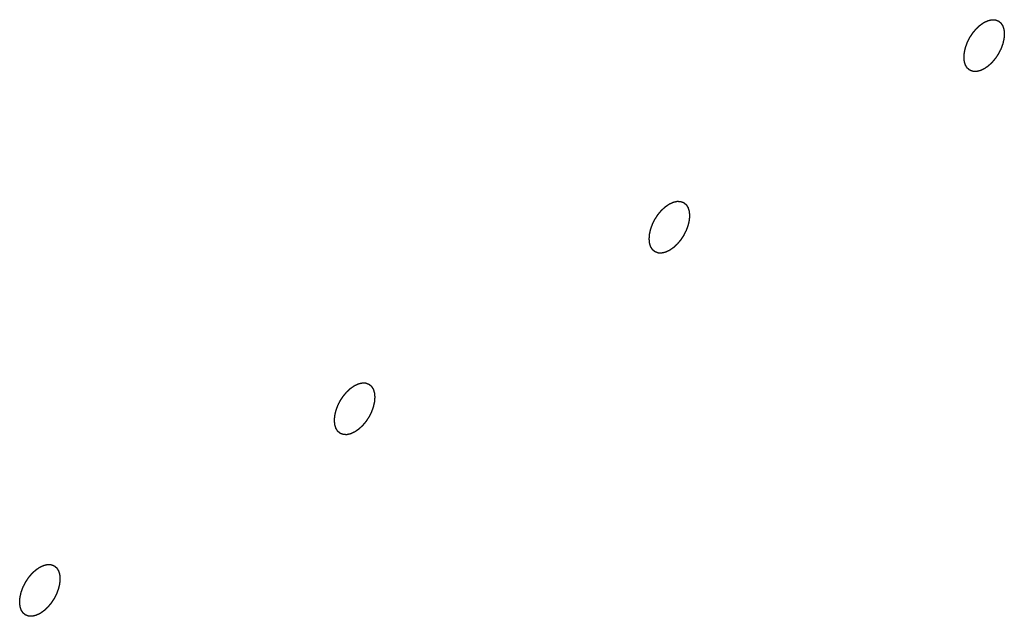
# Model space of a CAD drawing. Header units: inches. Extents: x 5 to 265, y 5 to 171.
# Tile 98 of 212: x 212.682 to 213.235, y 77.162 to 77.498. Entities that reach past the tile are written whole.
import ezdxf

# ---------------------------------------------------------------- set-up
doc = ezdxf.new("R2010")
doc.units = ezdxf.units.IN
doc.header["$LTSCALE"] = 14.96
doc.header["$MEASUREMENT"] = 0
doc.linetypes.add('HIDDEN', pattern=[0.2, 0.1, -0.1])
doc.layers.add('08_ALL_COSMETICS', color=7, linetype='CONTINUOUS')

msp = doc.modelspace()

# ---------------------------------------------------------------- linework, layer by layer
at = {"layer": '08_ALL_COSMETICS', "color": 7, "linetype": 'HIDDEN'}
for points in [[(213.22405, 77.49619), (213.22442, 77.49636), (213.22497, 77.49661), (213.22561, 77.49691), (213.22597, 77.49708), (213.22625, 77.49723), (213.22651, 77.49726), (213.22687, 77.49735), (213.22731, 77.49745), (213.22775, 77.49755), (213.2281, 77.49763), (213.22837, 77.49771), (213.2286, 77.49768), (213.22893, 77.49767), (213.22934, 77.49765), (213.22974, 77.49764), (213.23007, 77.49762), (213.23032, 77.49764), (213.23053, 77.49753), (213.23082, 77.49744), (213.23118, 77.4973), (213.23155, 77.49717), (213.23183, 77.49706), (213.23206, 77.497), (213.23222, 77.49683), (213.23246, 77.49664), (213.23275, 77.4964), (213.23305, 77.49616), (213.23327, 77.49596), (213.23347, 77.49584), (213.23358, 77.49561), (213.23376, 77.49534), (213.23397, 77.495), (213.23419, 77.49466), (213.23436, 77.49438), (213.23451, 77.49419), (213.23457, 77.49391), (213.23469, 77.49357), (213.23482, 77.49314), (213.23496, 77.49271), (213.23506, 77.49236), (213.23516, 77.49212), (213.23517, 77.4918), (213.23521, 77.4914), (213.23525, 77.49088), (213.2353, 77.49037), (213.23533, 77.48996), (213.23538, 77.48966), (213.23533, 77.48932), (213.2353, 77.48888), (213.23526, 77.48832), (213.23521, 77.48777), (213.23517, 77.48733), (213.23516, 77.487), (213.23507, 77.48664), (213.23497, 77.48618), (213.23483, 77.48559), (213.23466, 77.48489), (213.23454, 77.48419), (213.23424, 77.48347), (213.234, 77.48276), (213.23373, 77.48205), (213.2335, 77.48133), (213.23311, 77.48063), (213.23277, 77.47992), (213.2324, 77.47922), (213.23207, 77.47849), (213.23162, 77.47786), (213.2312, 77.4772), (213.23077, 77.47656), (213.23036, 77.47588), (213.22985, 77.47533), (213.22937, 77.47473), (213.22888, 77.47416), (213.22841, 77.47355), (213.22787, 77.47309), (213.22734, 77.47259), (213.2269, 77.47218), (213.22655, 77.47186), (213.22629, 77.47159), (213.22601, 77.47142), (213.22564, 77.47116), (213.22498, 77.47071), (213.22442, 77.47032), (213.22405, 77.47006)], [(213.22405, 77.47006), (213.22368, 77.46989), (213.22314, 77.46964), (213.22249, 77.46933), (213.22213, 77.46917), (213.22185, 77.46902), (213.22159, 77.46898), (213.22124, 77.4689), (213.2208, 77.4688), (213.22036, 77.46869), (213.22001, 77.46862), (213.21973, 77.46854), (213.2195, 77.46857), (213.21917, 77.46857), (213.21877, 77.46859), (213.21836, 77.4686), (213.21804, 77.46862), (213.21778, 77.46861), (213.21757, 77.46871), (213.21728, 77.46881), (213.21692, 77.46895), (213.21656, 77.46908), (213.21627, 77.46919), (213.21604, 77.46925), (213.21588, 77.46942), (213.21564, 77.4696), (213.21535, 77.46985), (213.21506, 77.47009), (213.21483, 77.47029), (213.21464, 77.47041), (213.21452, 77.47064), (213.21434, 77.47091), (213.21413, 77.47125), (213.21391, 77.47159), (213.21374, 77.47187), (213.21359, 77.47206), (213.21353, 77.47234), (213.21342, 77.47267), (213.21329, 77.47311), (213.21315, 77.47353), (213.21305, 77.47388), (213.21295, 77.47413), (213.21294, 77.47445), (213.21289, 77.47485), (213.21285, 77.47537), (213.2128, 77.47588), (213.21277, 77.47629), (213.21272, 77.47658), (213.21277, 77.47693), (213.2128, 77.47737), (213.21285, 77.47792), (213.21289, 77.47848), (213.21293, 77.47892), (213.21294, 77.47925), (213.21304, 77.47961), (213.21314, 77.48007), (213.21327, 77.48066), (213.21344, 77.48136), (213.21356, 77.48206), (213.21386, 77.48278), (213.21411, 77.48349), (213.21438, 77.4842), (213.2146, 77.48491), (213.21499, 77.48562), (213.21534, 77.48633), (213.2157, 77.48703), (213.21603, 77.48776), (213.21648, 77.48839), (213.2169, 77.48905), (213.21734, 77.48969), (213.21774, 77.49037), (213.21825, 77.49092), (213.21873, 77.49151), (213.21922, 77.49209), (213.21969, 77.4927), (213.22023, 77.49316), (213.22076, 77.49366), (213.2212, 77.49407), (213.22155, 77.49439), (213.22181, 77.49465), (213.2221, 77.49483), (213.22247, 77.49509), (213.22312, 77.49554), (213.22368, 77.49593), (213.22405, 77.49619)], [(213.04728, 77.368), (213.04691, 77.36783), (213.04636, 77.36758), (213.04572, 77.36727), (213.04535, 77.36711), (213.04507, 77.36696), (213.04481, 77.36692), (213.04446, 77.36684), (213.04402, 77.36674), (213.04358, 77.36663), (213.04323, 77.36656), (213.04296, 77.36648), (213.04272, 77.36651), (213.04239, 77.36651), (213.04199, 77.36653), (213.04158, 77.36654), (213.04126, 77.36656), (213.04101, 77.36655), (213.0408, 77.36665), (213.04051, 77.36675), (213.04015, 77.36689), (213.03978, 77.36702), (213.0395, 77.36713), (213.03926, 77.36719), (213.0391, 77.36736), (213.03886, 77.36754), (213.03858, 77.36779), (213.03828, 77.36803), (213.03805, 77.36823), (213.03786, 77.36835), (213.03775, 77.36858), (213.03757, 77.36884), (213.03735, 77.36919), (213.03713, 77.36953), (213.03696, 77.36981), (213.03682, 77.37), (213.03675, 77.37027), (213.03664, 77.37061), (213.03651, 77.37105), (213.03637, 77.37147), (213.03627, 77.37182), (213.03617, 77.37206), (213.03616, 77.37239), (213.03612, 77.37279), (213.03607, 77.37331), (213.03602, 77.37381), (213.03599, 77.37423), (213.03595, 77.37452), (213.03599, 77.37487), (213.03602, 77.37531), (213.03607, 77.37586), (213.03611, 77.37642), (213.03615, 77.37686), (213.03616, 77.37719), (213.03626, 77.37755), (213.03636, 77.37801), (213.03649, 77.3786), (213.03666, 77.3793), (213.03679, 77.38), (213.03708, 77.38072), (213.03733, 77.38143), (213.0376, 77.38214), (213.03782, 77.38285), (213.03822, 77.38356), (213.03856, 77.38427), (213.03893, 77.38497), (213.03925, 77.3857), (213.03971, 77.38633), (213.04013, 77.38699), (213.04056, 77.38763), (213.04096, 77.38831), (213.04147, 77.38886), (213.04195, 77.38945), (213.04244, 77.39002), (213.04292, 77.39064), (213.04346, 77.3911), (213.04398, 77.3916), (213.04442, 77.39201), (213.04478, 77.39233), (213.04503, 77.39259), (213.04532, 77.39277), (213.04569, 77.39303), (213.04634, 77.39348), (213.0469, 77.39387), (213.04728, 77.39413)], [(213.04728, 77.39413), (213.04764, 77.3943), (213.04819, 77.39455), (213.04883, 77.39485), (213.0492, 77.39501), (213.04948, 77.39517), (213.04974, 77.3952), (213.05009, 77.39529), (213.05053, 77.39539), (213.05097, 77.39549), (213.05132, 77.39556), (213.05159, 77.39565), (213.05183, 77.39562), (213.05216, 77.39561), (213.05256, 77.39559), (213.05297, 77.39558), (213.05329, 77.39556), (213.05354, 77.39558), (213.05375, 77.39547), (213.05404, 77.39538), (213.0544, 77.39524), (213.05477, 77.39511), (213.05505, 77.39499), (213.05529, 77.39494), (213.05545, 77.39477), (213.05569, 77.39458), (213.05597, 77.39434), (213.05627, 77.3941), (213.0565, 77.3939), (213.05669, 77.39378), (213.0568, 77.39355), (213.05698, 77.39328), (213.0572, 77.39293), (213.05742, 77.3926), (213.05759, 77.39232), (213.05773, 77.39213), (213.0578, 77.39185), (213.05791, 77.39151), (213.05804, 77.39108), (213.05818, 77.39065), (213.05828, 77.3903), (213.05838, 77.39006), (213.05839, 77.38974), (213.05843, 77.38934), (213.05848, 77.38882), (213.05853, 77.38831), (213.05856, 77.3879), (213.0586, 77.3876), (213.05856, 77.38726), (213.05853, 77.38682), (213.05848, 77.38626), (213.05844, 77.38571), (213.0584, 77.38526), (213.05839, 77.38494), (213.05829, 77.38458), (213.05819, 77.38411), (213.05806, 77.38353), (213.05789, 77.38283), (213.05776, 77.38213), (213.05747, 77.38141), (213.05722, 77.3807), (213.05695, 77.37999), (213.05673, 77.37927), (213.05633, 77.37857), (213.05599, 77.37786), (213.05562, 77.37716), (213.0553, 77.37643), (213.05484, 77.3758), (213.05442, 77.37514), (213.05399, 77.3745), (213.05359, 77.37382), (213.05308, 77.37326), (213.0526, 77.37267), (213.05211, 77.3721), (213.05163, 77.37149), (213.05109, 77.37103), (213.05057, 77.37053), (213.05013, 77.37012), (213.04977, 77.3698), (213.04952, 77.36953), (213.04923, 77.36936), (213.04886, 77.36909), (213.04821, 77.36865), (213.04765, 77.36826), (213.04728, 77.368)], [(212.8705, 77.29207), (212.87087, 77.29224), (212.87141, 77.29249), (212.87206, 77.29279), (212.87242, 77.29295), (212.8727, 77.29311), (212.87296, 77.29314), (212.87331, 77.29323), (212.87375, 77.29333), (212.87419, 77.29343), (212.87454, 77.2935), (212.87482, 77.29359), (212.87505, 77.29356), (212.87538, 77.29355), (212.87578, 77.29353), (212.87619, 77.29352), (212.87651, 77.2935), (212.87677, 77.29352), (212.87698, 77.29341), (212.87727, 77.29331), (212.87763, 77.29318), (212.87799, 77.29305), (212.87828, 77.29293), (212.87851, 77.29288), (212.87867, 77.29271), (212.87891, 77.29252), (212.8792, 77.29228), (212.87949, 77.29204), (212.87972, 77.29184), (212.87991, 77.29171), (212.88003, 77.29149), (212.88021, 77.29122), (212.88042, 77.29087), (212.88064, 77.29053), (212.88081, 77.29025), (212.88096, 77.29007), (212.88102, 77.28979), (212.88113, 77.28945), (212.88127, 77.28902), (212.8814, 77.28859), (212.8815, 77.28824), (212.8816, 77.288), (212.88161, 77.28768), (212.88166, 77.28727), (212.8817, 77.28676), (212.88175, 77.28625), (212.88178, 77.28584), (212.88183, 77.28554), (212.88178, 77.2852), (212.88175, 77.28476), (212.8817, 77.2842), (212.88166, 77.28365), (212.88162, 77.2832), (212.88161, 77.28288), (212.88151, 77.28252), (212.88141, 77.28205), (212.88128, 77.28147), (212.88111, 77.28076), (212.88099, 77.28007), (212.88069, 77.27935), (212.88044, 77.27864), (212.88017, 77.27793), (212.87995, 77.27721), (212.87956, 77.27651), (212.87921, 77.2758), (212.87885, 77.2751), (212.87852, 77.27437), (212.87807, 77.27374), (212.87765, 77.27308), (212.87721, 77.27244), (212.87681, 77.27176), (212.8763, 77.2712), (212.87582, 77.27061), (212.87533, 77.27004), (212.87486, 77.26943), (212.87432, 77.26897), (212.87379, 77.26847), (212.87335, 77.26806), (212.873, 77.26774), (212.87274, 77.26747), (212.87245, 77.2673), (212.87208, 77.26703), (212.87143, 77.26659), (212.87087, 77.2662), (212.8705, 77.26594)], [(212.8705, 77.26594), (212.87013, 77.26577), (212.86958, 77.26552), (212.86894, 77.26521), (212.86858, 77.26505), (212.8683, 77.2649), (212.86804, 77.26486), (212.86768, 77.26477), (212.86725, 77.26468), (212.8668, 77.26457), (212.86645, 77.2645), (212.86618, 77.26441), (212.86595, 77.26445), (212.86562, 77.26445), (212.86521, 77.26447), (212.86481, 77.26448), (212.86448, 77.2645), (212.86423, 77.26449), (212.86402, 77.26459), (212.86373, 77.26469), (212.86337, 77.26483), (212.863, 77.26496), (212.86272, 77.26507), (212.86249, 77.26513), (212.86233, 77.2653), (212.86209, 77.26548), (212.8618, 77.26573), (212.8615, 77.26597), (212.86128, 77.26617), (212.86108, 77.26629), (212.86097, 77.26652), (212.86079, 77.26678), (212.86058, 77.26713), (212.86036, 77.26747), (212.86019, 77.26775), (212.86004, 77.26794), (212.85998, 77.26821), (212.85986, 77.26855), (212.85973, 77.26899), (212.85959, 77.26941), (212.85949, 77.26976), (212.85939, 77.27), (212.85938, 77.27033), (212.85934, 77.27073), (212.8593, 77.27124), (212.85925, 77.27175), (212.85922, 77.27217), (212.85917, 77.27246), (212.85922, 77.2728), (212.85925, 77.27325), (212.85929, 77.2738), (212.85934, 77.27435), (212.85938, 77.2748), (212.85939, 77.27513), (212.85948, 77.27548), (212.85959, 77.27595), (212.85972, 77.27654), (212.85989, 77.27724), (212.86001, 77.27794), (212.86031, 77.27865), (212.86055, 77.27937), (212.86082, 77.28008), (212.86105, 77.28079), (212.86144, 77.2815), (212.86178, 77.28221), (212.86215, 77.28291), (212.86248, 77.28364), (212.86293, 77.28427), (212.86335, 77.28493), (212.86378, 77.28557), (212.86419, 77.28624), (212.8647, 77.2868), (212.86518, 77.28739), (212.86567, 77.28796), (212.86614, 77.28858), (212.86668, 77.28904), (212.86721, 77.28954), (212.86765, 77.28995), (212.868, 77.29027), (212.86826, 77.29053), (212.86854, 77.29071), (212.86891, 77.29097), (212.86957, 77.29142), (212.87013, 77.29181), (212.8705, 77.29207)], [(212.69372, 77.16388), (212.69336, 77.16371), (212.69281, 77.16345), (212.69217, 77.16315), (212.6918, 77.16299), (212.69152, 77.16284), (212.69126, 77.1628), (212.69091, 77.16271), (212.69047, 77.16262), (212.69003, 77.16251), (212.68968, 77.16244), (212.68941, 77.16235), (212.68917, 77.16239), (212.68884, 77.16239), (212.68844, 77.16241), (212.68803, 77.16242), (212.68771, 77.16244), (212.68745, 77.16242), (212.68725, 77.16253), (212.68695, 77.16263), (212.68659, 77.16277), (212.68623, 77.1629), (212.68594, 77.16301), (212.68571, 77.16307), (212.68555, 77.16323), (212.68531, 77.16342), (212.68502, 77.16367), (212.68473, 77.1639), (212.6845, 77.16411), (212.68431, 77.16423), (212.68419, 77.16446), (212.68402, 77.16472), (212.6838, 77.16507), (212.68358, 77.16541), (212.68341, 77.16569), (212.68326, 77.16588), (212.6832, 77.16615), (212.68309, 77.16649), (212.68296, 77.16692), (212.68282, 77.16735), (212.68272, 77.1677), (212.68262, 77.16794), (212.68261, 77.16827), (212.68257, 77.16867), (212.68252, 77.16918), (212.68247, 77.16969), (212.68244, 77.1701), (212.68239, 77.1704), (212.68244, 77.17074), (212.68247, 77.17118), (212.68252, 77.17174), (212.68256, 77.17229), (212.6826, 77.17274), (212.68261, 77.17307), (212.68271, 77.17342), (212.68281, 77.17389), (212.68294, 77.17448), (212.68311, 77.17518), (212.68323, 77.17588), (212.68353, 77.17659), (212.68378, 77.17731), (212.68405, 77.17802), (212.68427, 77.17873), (212.68466, 77.17944), (212.68501, 77.18015), (212.68537, 77.18085), (212.6857, 77.18158), (212.68616, 77.18221), (212.68657, 77.18286), (212.68701, 77.18351), (212.68741, 77.18418), (212.68792, 77.18474), (212.6884, 77.18533), (212.68889, 77.1859), (212.68936, 77.18652), (212.68991, 77.18698), (212.69043, 77.18748), (212.69087, 77.18789), (212.69122, 77.18821), (212.69148, 77.18847), (212.69177, 77.18865), (212.69214, 77.18891), (212.69279, 77.18936), (212.69335, 77.18975), (212.69372, 77.19001)], [(212.69372, 77.19001), (212.69409, 77.19018), (212.69464, 77.19043), (212.69528, 77.19073), (212.69565, 77.19089), (212.69592, 77.19104), (212.69618, 77.19108), (212.69654, 77.19117), (212.69698, 77.19126), (212.69742, 77.19137), (212.69777, 77.19144), (212.69804, 77.19153), (212.69828, 77.19149), (212.6986, 77.19149), (212.69901, 77.19147), (212.69942, 77.19146), (212.69974, 77.19144), (212.69999, 77.19146), (212.7002, 77.19135), (212.70049, 77.19125), (212.70085, 77.19112), (212.70122, 77.19099), (212.7015, 77.19087), (212.70174, 77.19082), (212.7019, 77.19065), (212.70213, 77.19046), (212.70242, 77.19022), (212.70272, 77.18998), (212.70295, 77.18978), (212.70314, 77.18965), (212.70325, 77.18943), (212.70343, 77.18916), (212.70365, 77.18881), (212.70387, 77.18847), (212.70403, 77.18819), (212.70418, 77.18801), (212.70425, 77.18773), (212.70436, 77.18739), (212.70449, 77.18696), (212.70463, 77.18653), (212.70473, 77.18618), (212.70483, 77.18594), (212.70484, 77.18562), (212.70488, 77.18521), (212.70492, 77.1847), (212.70497, 77.18419), (212.705, 77.18378), (212.70505, 77.18348), (212.70501, 77.18314), (212.70498, 77.1827), (212.70493, 77.18214), (212.70489, 77.18159), (212.70484, 77.18114), (212.70484, 77.18082), (212.70474, 77.18046), (212.70464, 77.17999), (212.7045, 77.17941), (212.70434, 77.1787), (212.70421, 77.178), (212.70392, 77.17729), (212.70367, 77.17658), (212.7034, 77.17586), (212.70317, 77.17515), (212.70278, 77.17445), (212.70244, 77.17374), (212.70207, 77.17303), (212.70174, 77.17231), (212.70129, 77.17168), (212.70087, 77.17102), (212.70044, 77.17038), (212.70003, 77.1697), (212.69953, 77.16914), (212.69905, 77.16855), (212.69855, 77.16798), (212.69808, 77.16736), (212.69754, 77.16691), (212.69702, 77.16641), (212.69658, 77.166), (212.69622, 77.16568), (212.69596, 77.16541), (212.69568, 77.16524), (212.69531, 77.16497), (212.69465, 77.16452), (212.6941, 77.16414), (212.69372, 77.16388)]]:
    msp.add_open_spline(points, degree=3, knots=[0, 0, 0, 0, 0.03125, 0.046875, 0.054688, 0.0625, 0.070312, 0.078125, 0.09375, 0.109375, 0.117188, 0.125, 0.132812, 0.140625, 0.15625, 0.171875, 0.179688, 0.1875, 0.195312, 0.203125, 0.21875, 0.234375, 0.242188, 0.25, 0.257812, 0.265625, 0.28125, 0.296875, 0.304688, 0.3125, 0.320312, 0.328125, 0.34375, 0.359375, 0.367188, 0.375, 0.382812, 0.390625, 0.40625, 0.421875, 0.429688, 0.4375, 0.445312, 0.453125, 0.46875, 0.484375, 0.492188, 0.5, 0.507812, 0.515625, 0.53125, 0.546875, 0.554688, 0.5625, 0.570312, 0.578125, 0.59375, 0.609375, 0.625, 0.640625, 0.65625, 0.671875, 0.6875, 0.703125, 0.71875, 0.734375, 0.75, 0.765625, 0.78125, 0.796875, 0.8125, 0.828125, 0.84375, 0.859375, 0.875, 0.890625, 0.90625, 0.921875, 0.929688, 0.9375, 0.945312, 0.953125, 0.96875, 1, 1, 1, 1], dxfattribs=at)

doc.saveas('drawing.dxf')
